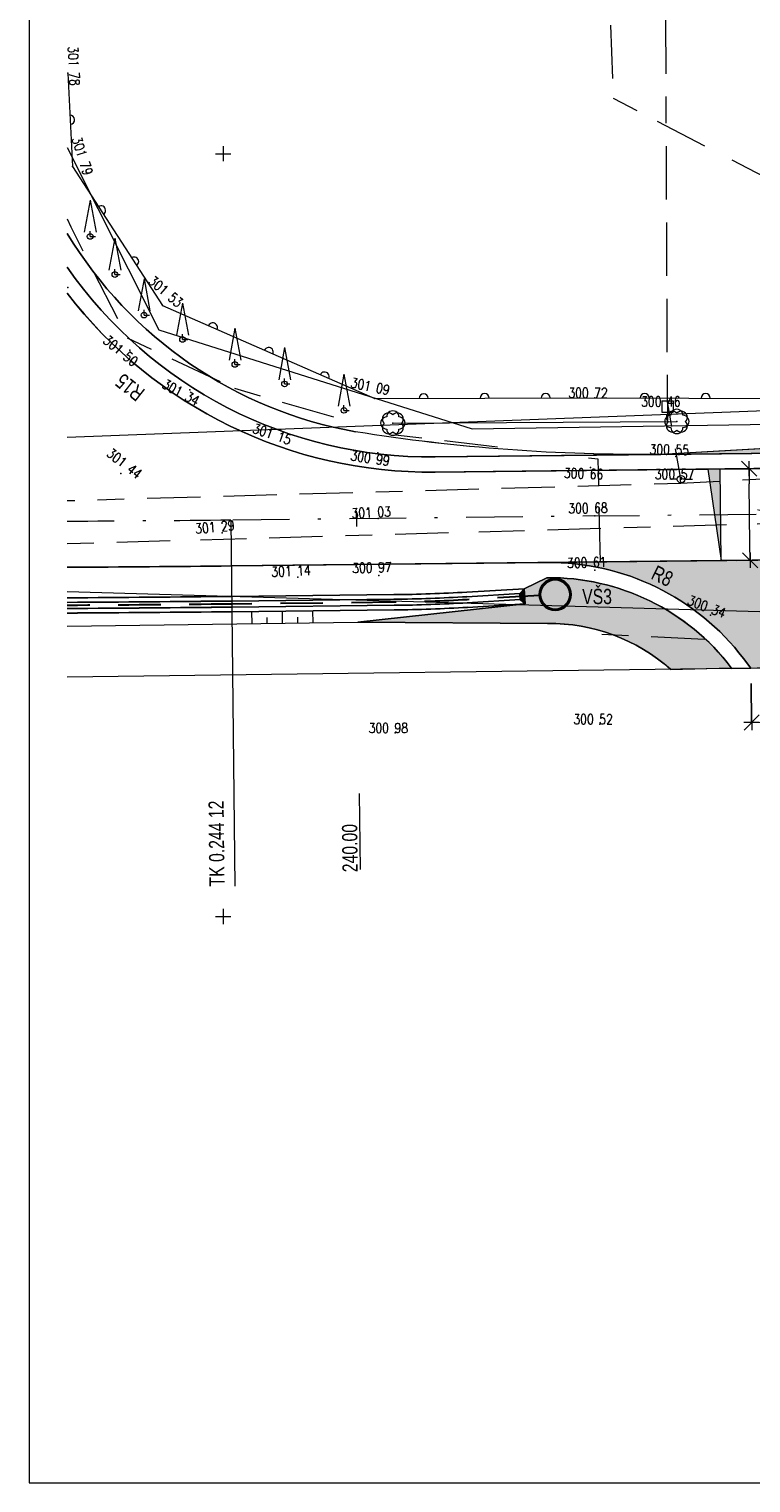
# Model space of a CAD drawing. Header units: metres. Extents: x -456831 to -456516, y -1111244 to -1111169.
# Tile 1 of 19: x -456831 to -456808, y -1111244 to -1111196. Entities that reach past the tile are written whole.
import ezdxf
from ezdxf.enums import TextEntityAlignment as Align

# ---------------------------------------------------------------- set-up
doc = ezdxf.new("R2010")
doc.units = ezdxf.units.M
doc.header["$MEASUREMENT"] = 0
for name, pattern in [('6.1622', [40, 3.5, -3, 7, -3, 3.5, 3.5, -3, 7, -3, 3.5]), ('6.2322', [40, 3.5, -3, 7, -4, 6, -3, 7, -3, 3.5]), ('6.6022', [39, 3.5, -3, 7, -6, -6, 7, -3, 3.5]), ('DGN Style 2', [9.312694, 5.587616, -3.725078]), ('DGN Style 4', [14.909623, 7.450155, -3.725078, 0.009313, -3.725078])]:
    doc.linetypes.add(name, pattern=pattern)
doc.layers.get('0').update_dxf_attribs({"lineweight": 13})
for name, color, linetype, lineweight in [('BARVY_KOMUNIKACE', 254, 'Continuous', 0), ('BARVY_KRAJNICE', 101, 'Continuous', 0), ('BARVY_NASYP', 71, 'Continuous', 0), ('BARVY_OPRAVA_STERK_KOM', 221, 'Continuous', 0), ('BARVY_VSAK', 9, 'Continuous', 0), ('BARVY_ZAREZ', 31, 'Continuous', 0), ('HRANICE', 7, 'Continuous', 13), ('Hranice parcel', 9, 'Continuous', 13), ('HRANY NAVRH', 1, 'Continuous', 13), ('HRANY_NASYP', 96, 'Continuous', 13), ('HRANY_ZAREZ', 30, 'Continuous', 13), ('HRANY_ZELEN', 96, 'Continuous', 13), ('IS_CEZ_NN_NADZ', 1, 'Continuous', 0), ('IS_CEZ_NN_PODZ', 1, '6.6022', 0), ('IS_SMVAK_KANAL_SPL_TRASA', 32, '6.2322', 0), ('IS_SMVAK_VODA_TRASA', 5, '6.1622', 0), ('KOMUNIKACE_CHODNIK', 7, 'Continuous', 13), ('KOTY', 1, 'Continuous', 13), ('KRAJNICE', 1, 'Continuous', 13), ('KULTURA', 3, 'Continuous', 13), ('OSA', 1, 'DGN Style 4', 13), ('POLOMERY', 1, 'Continuous', 13), ('POPIS SACHET', 32, 'Continuous', 13), ('RAMECEK', 7, 'Continuous', 0), ('SACHTA', 32, 'Continuous', 40), ('SIT', 5, 'Continuous', 13), ('SITE_VODOVOD', 7, 'Continuous', 13), ('SKLONOVNIK', 1, 'Continuous', 0), ('SKRYTE_BODY', 7, 'Continuous', 0), ('SRAFY ZAREZ', 30, 'Continuous', 13), ('STANIČENÍ', 1, 'Continuous', 13), ('TEREN', 7, 'Continuous', 13), ('VSAKOVACI_RYHA_POTRUBI', 32, 'DGN Style 2', 30), ('VYSKY', 34, 'Continuous', 0)]:
    doc.layers.add(name, color=color, linetype=linetype, lineweight=lineweight)
doc.styles.add('ARIAL', font='arial.ttf')
doc.styles.add('ROMANS', font='romans.shx')
doc.styles.add('Style-Arial', font='arial.ttf')
doc.styles.add('Style-Times New Roman', font='times.ttf')
doc.dimstyles.new('1 500', dxfattribs={"dimtxt": 1, "dimasz": 1, "dimexe": 0, "dimexo": 1, "dimgap": 0.5, "dimtad": 1, "dimzin": 0, "dimtxsty": 'Style-Times New Roman', "dimblk": 'KONCOVA ZNACKA KOTY_1.0', "dimcen": 0, "dimazin": 3, "dimtfac": 1, "dimtdec": 0, "dimtofl": 0, "dimtmove": 0, "dimatfit": 1, "dimldrblk": 'KONCOVA ZNACKA KOTY_1.0', "dimfxl": 0, "dimtolj": 1, "dimtzin": 0, "dimarcsym": 0})

# ---------------------------------------------------------------- blocks, each defined once
blk = doc.blocks.new('SIT')
at = {"color": 0, "linetype": 'ByBlock', "lineweight": -2}
for p, q in [((-1, 0), (1, 0)), ((0, 1), (0, -1))]:
    blk.add_line(p, q, dxfattribs=at)
blk = doc.blocks.new('STROM_JE')
at = {"color": 0, "linetype": 'ByBlock', "lineweight": -2}
for p, q in [((0, 4.76), (-0.77, 0.56)), ((0, 4.76), (0.77, 0.56)), ((0, 0), (0, 0.7)), ((0, 0), (0.7, 0))]:
    blk.add_line(p, q, dxfattribs=at)
blk.add_circle((0, 0), 0.371, dxfattribs=at)
blk = doc.blocks.new('SOUP_V')
at = {"color": 0, "linetype": 'ByBlock', "lineweight": -2}
for p, q in [((-0.5, 0), (-1.5, 0)), ((0.5, 0), (1.5, 0))]:
    blk.add_line(p, q, dxfattribs=at)
blk.add_circle((0, 0), 0.5, dxfattribs=at)
blk.add_point((0, 0), dxfattribs=at)
blk = doc.blocks.new('SAV')
at = {"color": 0, "linetype": 'ByBlock', "lineweight": -2}
for p, q in [((-0.75, 0.75), (-0.75, -0.75)), ((-0.75, 0.75), (0.75, 0.75)), ((0, 0.75), (0, -1.75)), ((0.75, 0.75), (0.75, -0.75)), ((-0.75, -0.75), (0.75, -0.75))]:
    blk.add_line(p, q, dxfattribs=at)
blk = doc.blocks.new('KER')
at = {"color": 0, "linetype": 'ByBlock', "lineweight": -2, "flags": 128}
blk.add_lwpolyline([(-0.8, -0.8, 1.000074), (0.8, -0.8)], format="xyb", dxfattribs=at)
at = {"color": 0, "linetype": 'ByBlock', "lineweight": -2}
for centre, start, end in [((-0.8, 0), 89.9989, 270.0011), ((-0.57, 0.53), 44.9958, 225.0042), ((0, 0.8), 359.9958, 180.0042), ((0.57, 0.53), 314.9989, 135.0011), ((0.8, 0), 269.9989, 90.0011), ((-0.57, -0.6), 134.9989, 315.0011), ((0.57, -0.6), 224.9958, 45.0042)]:
    blk.add_arc(centre, 0.8, start, end, dxfattribs=at)
blk = doc.blocks.new('PLOTZDEN')
at = {"color": 0, "linetype": 'ByBlock', "lineweight": -2}
blk.add_arc((0, 0), 0.6, 270, 90, dxfattribs=at)
blk = doc.blocks.new('KONCOVA ZNACKA KOTY_1.0')
blk.add_line((0, 0), (-1, 0))
at = {"layer": 'KOTY'}
for p, q in [((-0.5, -0.5), (0.5, 0.5)), ((-0.5, 0), (0.5, 0)), ((0, -0.5), (0, 0.5))]:
    blk.add_line(p, q, dxfattribs=at)
blk = doc.blocks.new('*D71')
at = {"layer": 'Defpoints', "color": 0, "linetype": 'Continuous', "lineweight": 30}
for p in [(-456807.702, -1111216.866), (-456801.619, -1111216.791), (-456801.597, -1111218.568)]:
    blk.add_point(p, dxfattribs=at)
at = {"layer": 'KOTY', "color": 0, "linetype": 'ByBlock', "lineweight": -2}
for p, q in [((-456807.696, -1111217.366), (-456807.68, -1111218.643)), ((-456801.613, -1111217.291), (-456801.597, -1111218.568))]:
    blk.add_line(p, q, dxfattribs=at)
at = {"layer": 'KOTY', "linetype": 'Continuous'}
blk.add_line((-456807.18, -1111218.637), (-456802.097, -1111218.574), dxfattribs=at)
at = {"layer": 'KOTY', "linetype": 'Continuous', "xscale": 0.5, "yscale": 0.5, "zscale": 0.5}
for p, rotation in [((-456807.68, -1111218.643), 180.7044571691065), ((-456801.597, -1111218.568), 0.7044571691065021)]:
    blk.add_blockref('KONCOVA ZNACKA KOTY_1.0', p, dxfattribs=dict(at, rotation=rotation))
at = {"layer": 'KOTY', "color": 7, "linetype": 'Continuous', "insert": (-456804.645, -1111218.055), "char_height": 0.5, "attachment_point": 5, "rotation": 0.7045, "style": 'ARIAL'}
blk.add_mtext('\\A1;\\H1x;\\W0.75;6,08', dxfattribs=at)
blk = doc.blocks.new('*D73')
at = {"layer": 'Defpoints', "color": 0, "linetype": 'Continuous', "lineweight": 30}
for p in [(-456808.709, -1111210.335), (-456807.762, -1111210.324), (-456808.676, -1111213.335)]:
    blk.add_point(p, dxfattribs=at)
at = {"layer": 'KOTY', "color": 0, "linetype": 'ByBlock', "lineweight": -2}
for p, q in [((-456808.209, -1111210.329), (-456807.762, -1111210.324)), ((-456808.176, -1111213.329), (-456807.729, -1111213.324))]:
    blk.add_line(p, q, dxfattribs=at)
at = {"layer": 'KOTY', "linetype": 'Continuous'}
blk.add_line((-456807.734, -1111212.824), (-456807.756, -1111210.824), dxfattribs=at)
at = {"layer": 'KOTY', "linetype": 'Continuous', "xscale": 0.5, "yscale": 0.5, "zscale": 0.5}
for p, rotation in [((-456807.762, -1111210.324), 90.62929367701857), ((-456807.729, -1111213.324), 270.6292936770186)]:
    blk.add_blockref('KONCOVA ZNACKA KOTY_1.0', p, dxfattribs=dict(at, rotation=rotation))
at = {"layer": 'KOTY', "color": 7, "linetype": 'Continuous', "insert": (-456807.195, -1111211.818), "char_height": 0.5, "attachment_point": 5, "rotation": 270.6293, "style": 'ARIAL'}
blk.add_mtext('\\A1;\\H1x;\\W0.75;3,00', dxfattribs=at)

msp = doc.modelspace()

# ---------------------------------------------------------------- hatches: boundary and pattern name
at = {"layer": 'BARVY_KRAJNICE', "ltscale": 0.25}
msp.add_hatch(color=256, dxfattribs=at).paths.add_polyline_path([(-456808.346, -1111216.846, 0.236738), (-456814.39, -1111213.897), (-456815.133, -1111214.258), (-456815.103, -1111214.757), (-456820.591, -1111215.356), (-456814.373, -1111215.397, -0.185688), (-456810.336, -1111216.9)])
at = {"layer": 'BARVY_NASYP', "ltscale": 0.25}
msp.add_hatch(color=256, dxfattribs=at).paths.add_polyline_path([(-456810.651, -1111209.856), (-456800.657, -1111209.286), (-456788.817, -1111209.616)])
at = {"layer": 'BARVY_OPRAVA_STERK_KOM', "ltscale": 0.25, "extrusion": (0, 0, -1)}
msp.add_hatch(color=256, dxfattribs=at).paths.add_polyline_path([(456801.613, -1111216.196, 0.408266), (456798.647, -1111213.224), (456814.395, -1111213.397, 0.236738), (456807.948, -1111216.543), (456807.702, -1111216.866), (456805.72, -1111216.84), (456801.619, -1111216.791)])
at = {"layer": 'BARVY_VSAK', "ltscale": 0.25}
msp.add_hatch(color=256, dxfattribs=at).paths.add_polyline_path([(-456815.103, -1111214.757), (-456815.262, -1111214.616), (-456815.274, -1111214.416), (-456815.133, -1111214.258)])
at = {"layer": 'SKLONOVNIK', "ltscale": 0.25}
msp.add_hatch(color=256, dxfattribs=at).paths.add_polyline_path([(-456809.119, -1111210.34), (-456808.676, -1111213.335), (-456808.709, -1111210.335, 0.001009)])

# ---------------------------------------------------------------- linework, layer by layer
at = {"layer": 'BARVY_KOMUNIKACE', "ltscale": 0.25, "flags": 128}
for points in [[(-456668.942, -1111208.542, 0.024809), (-456693.634, -1111212.07), (-456702.229, -1111213.737, -0.098325), (-456713.331, -1111213.687), (-456725.395, -1111211.236, 0.052921), (-456742.522, -1111209.608), (-456749.852, -1111209.688), (-456765.531, -1111209.861), (-456784.676, -1111210.071), (-456788.312, -1111210.111), (-456818.051, -1111210.437, -0.236038), (-456830.115, -1111204.571)], [(-456830.115, -1111213.556, 0.001344), (-456824.73, -1111213.511), (-456814.395, -1111213.397), (-456798.647, -1111213.224), (-456787.338, -1111213.1), (-456781.464, -1111213.036), (-456775.948, -1111212.975), (-456768.919, -1111212.898), (-456742.489, -1111212.608, -0.052921), (-456725.993, -1111214.175), (-456713.928, -1111216.627, 0.098325), (-456701.658, -1111216.682), (-456696.471, -1111215.677), (-456693.063, -1111215.016, -0.024809), (-456668.666, -1111211.529)]]:
    msp.add_lwpolyline(points, format="xyb", dxfattribs=at)
at = {"layer": 'BARVY_KRAJNICE', "ltscale": 0.25, "flags": 128}
for points in [[(-456830.115, -1111203.724, 0.248304), (-456818.057, -1111209.937), (-456810.651, -1111209.856, -0.042433), (-456820.66, -1111209.116, -0.216155), (-456830.115, -1111202.611)], [(-456830.115, -1111204.571, 0.236038), (-456818.051, -1111210.437), (-456788.312, -1111210.111), (-456788.329, -1111208.572), (-456788.828, -1111208.58), (-456788.817, -1111209.616), (-456810.651, -1111209.856), (-456810.651, -1111209.856), (-456818.057, -1111209.937, -0.248304), (-456830.115, -1111203.724)], [(-456830.115, -1111214.556, 0.001346), (-456824.719, -1111214.511), (-456819.406, -1111214.452, 0.011999), (-456817.02, -1111214.369), (-456815.133, -1111214.258), (-456814.39, -1111213.897, -0.236738), (-456808.346, -1111216.846), (-456808.325, -1111216.874), (-456807.702, -1111216.866), (-456807.948, -1111216.543, 0.236738), (-456814.395, -1111213.397), (-456824.73, -1111213.511, -0.001344), (-456830.115, -1111213.556)]]:
    msp.add_lwpolyline(points, format="xyb", dxfattribs=at)
msp.add_lwpolyline([(-456808.346, -1111216.846, 0.236738), (-456814.39, -1111213.897), (-456815.133, -1111214.258), (-456815.103, -1111214.757), (-456820.591, -1111215.356), (-456814.373, -1111215.397, -0.185688), (-456810.336, -1111216.9)], format="xyb", close=True, dxfattribs=at)
at = {"layer": 'BARVY_NASYP', "ltscale": 0.25, "flags": 128}
msp.add_lwpolyline([(-456788.817, -1111209.616), (-456800.657, -1111209.286), (-456810.651, -1111209.856)], close=True, dxfattribs=at)
at = {"layer": 'BARVY_OPRAVA_STERK_KOM', "ltscale": 0.25, "flags": 128}
msp.add_lwpolyline([(-456801.613, -1111216.196, -0.408266), (-456798.647, -1111213.224), (-456814.395, -1111213.397, -0.236738), (-456807.948, -1111216.543), (-456807.702, -1111216.866), (-456805.72, -1111216.84), (-456801.619, -1111216.791)], format="xyb", close=True, dxfattribs=at)
at = {"layer": 'BARVY_VSAK', "ltscale": 0.25, "flags": 128}
for points in [[(-456830.115, -1111214.706, 0.001346), (-456824.718, -1111214.661), (-456819.404, -1111214.602, 0.011999), (-456817.011, -1111214.519), (-456815.274, -1111214.416), (-456815.133, -1111214.258), (-456817.02, -1111214.369, -0.011999), (-456819.406, -1111214.452), (-456824.719, -1111214.511, -0.001346), (-456830.115, -1111214.556)], [(-456830.115, -1111214.906, 0.001346), (-456824.715, -1111214.861), (-456819.402, -1111214.802, 0.011999), (-456816.999, -1111214.718), (-456815.262, -1111214.616), (-456815.274, -1111214.416), (-456817.011, -1111214.519, -0.011999), (-456819.404, -1111214.602), (-456824.718, -1111214.661, -0.001346), (-456830.115, -1111214.706)], [(-456830.115, -1111215.056, 0.001346), (-456824.714, -1111215.011), (-456819.4, -1111214.952, 0.011999), (-456816.99, -1111214.868), (-456815.103, -1111214.757), (-456815.262, -1111214.616), (-456816.999, -1111214.718, -0.011999), (-456819.402, -1111214.802), (-456824.715, -1111214.861, -0.001346), (-456830.115, -1111214.906)]]:
    msp.add_lwpolyline(points, format="xyb", dxfattribs=at)
msp.add_lwpolyline([(-456815.103, -1111214.757), (-456815.133, -1111214.258), (-456815.274, -1111214.416), (-456815.262, -1111214.616)], close=True, dxfattribs=at)
at = {"layer": 'BARVY_ZAREZ', "ltscale": 0.25, "flags": 128}
msp.add_lwpolyline([(-456830.115, -1111215.486), (-456820.591, -1111215.356), (-456815.103, -1111214.757), (-456816.99, -1111214.868, -0.011999), (-456819.4, -1111214.952), (-456824.714, -1111215.011, -0.001346), (-456830.115, -1111215.056)], format="xyb", dxfattribs=at)
at = {"layer": 'HRANICE', "ltscale": 0.25}
for p, q in [((-456830.099, -1111197.357), (-456829.943, -1111200.42)), ((-456829.943, -1111200.42), (-456826.987, -1111204.974)), ((-456826.987, -1111204.974), (-456820.034, -1111208.027)), ((-456820.034, -1111208.027), (-456812.822, -1111208.001)), ((-456812.822, -1111208.001), (-456805.554, -1111208.026))]:
    msp.add_line(p, q, dxfattribs=at)
at = {"layer": 'Hranice parcel', "ltscale": 0.25}
for p, q in [((-456830.115, -1111214.352), (-456762.71, -1111216.29)), ((-456805.72, -1111216.84), (-456830.115, -1111217.155))]:
    msp.add_line(p, q, dxfattribs=at)
at = {"layer": 'Hranice parcel', "ltscale": 0.25, "flags": 128}
msp.add_lwpolyline([(-456830.115, -1111199.799), (-456827.11, -1111205.77), (-456816.84, -1111209.02), (-456782.5, -1111208.48)], dxfattribs=at)
at = {"layer": 'HRANY NAVRH', "ltscale": 0.25}
for p, q in [((-456742.522, -1111209.608), (-456818.051, -1111210.437)), ((-456742.489, -1111212.608), (-456824.73, -1111213.511)), ((-456807.702, -1111216.866), (-456807.948, -1111216.543)), ((-456807.702, -1111216.866), (-456805.72, -1111216.84))]:
    msp.add_line(p, q, dxfattribs=at)
for centre, radius, start, end in [((-456818.216, -1111195.438), 15, 217.5056, 270.6293), ((-456814.307, -1111221.397), 8, 37.3538, 90.6293)]:
    msp.add_arc(centre, radius, start, end, dxfattribs=at)
at = {"layer": 'HRANY NAVRH', "ltscale": 0.25, "extrusion": (0, 0, -1)}
msp.add_arc((456835.73, -1110212.071), 1001.5, 269.370706, 269.678788, dxfattribs=at)
at = {"layer": 'HRANY_NASYP', "ltscale": 0.25}
msp.add_line((-456800.657, -1111209.286), (-456810.651, -1111209.856), dxfattribs=at)
at = {"layer": 'HRANY_ZAREZ', "ltscale": 0.25}
for p, q in [((-456820.591, -1111215.356), (-456815.103, -1111214.757)), ((-456830.115, -1111215.486), (-456820.591, -1111215.356))]:
    msp.add_line(p, q, dxfattribs=at)
at = {"layer": 'HRANY_ZELEN', "ltscale": 0.25}
for p, q in [((-456814.373, -1111215.397), (-456820.591, -1111215.356)), ((-456810.336, -1111216.9), (-456808.346, -1111216.846))]:
    msp.add_line(p, q, dxfattribs=at)
for centre, radius, start, end in [((-456818.216, -1111195.438), 13.894, 211.0811, 259.8696), ((-456814.307, -1111221.397), 6, 48.5519, 90.6293)]:
    msp.add_arc(centre, radius, start, end, dxfattribs=at)
at = {"layer": 'HRANY_ZELEN', "ltscale": 0.25, "extrusion": (0, 0, -1)}
msp.add_arc((456811.301, -1111150.625), 59.235, 269.37071, 279.08991, dxfattribs=at)
at = {"layer": 'IS_CEZ_NN_NADZ', "ltscale": 0.25}
msp.add_line((-456830.115, -1111209.289), (-456802.401, -1111208.236), dxfattribs=at)
at = {"layer": 'IS_CEZ_NN_PODZ', "ltscale": 0.25}
msp.add_lwpolyline([(-456830.115, -1111202.131), (-456830, -1111202.4), (-456828.15, -1111206.03), (-456824.63, -1111207.69), (-456819.36, -1111209.21), (-456812.72, -1111210), (-456812.59, -1111215.75), (-456807.21, -1111216.01), (-456801.87, -1111216.32)], dxfattribs=at)
at = {"layer": 'IS_SMVAK_KANAL_SPL_TRASA', "ltscale": 0.25}
for p, q in [((-456812.559, -1111189.163), (-456812.213, -1111198.18)), ((-456812.213, -1111198.18), (-456786.581, -1111211.53)), ((-456830.115, -1111212.778), (-456786.581, -1111211.53))]:
    msp.add_line(p, q, dxfattribs=at)
at = {"layer": 'IS_SMVAK_VODA_TRASA', "ltscale": 0.25}
msp.add_line((-456810.438, -1111208.128), (-456810.517, -1111189.21), dxfattribs=at)
for points in [[(-456810.003, -1111210.81), (-456810.026, -1111210.539), (-456810.438, -1111208.128)], [(-456804.61, -1111210.53), (-456810.003, -1111210.81), (-456830.115, -1111211.379)]]:
    msp.add_lwpolyline(points, dxfattribs=at)
at = {"layer": 'KOMUNIKACE_CHODNIK', "ltscale": 0.25}
msp.add_point((-456812.822, -1111208.001), dxfattribs=at)
at = {"layer": 'KRAJNICE', "ltscale": 0.25}
for p, q in [((-456788.817, -1111209.616), (-456818.057, -1111209.937)), ((-456814.39, -1111213.897), (-456815.133, -1111214.258)), ((-456815.133, -1111214.258), (-456817.02, -1111214.369)), ((-456815.133, -1111214.258), (-456815.103, -1111214.757)), ((-456819.406, -1111214.452), (-456824.719, -1111214.511)), ((-456815.103, -1111214.757), (-456816.99, -1111214.868)), ((-456819.4, -1111214.952), (-456824.714, -1111215.011)), ((-456808.325, -1111216.874), (-456808.346, -1111216.846)), ((-456808.325, -1111216.874), (-456807.702, -1111216.866))]:
    msp.add_line(p, q, dxfattribs=at)
at = {"layer": 'KRAJNICE', "lineweight": 0, "ltscale": 0.25}
for p, q in [((-456815.133, -1111214.258), (-456815.274, -1111214.416)), ((-456819.404, -1111214.602), (-456824.718, -1111214.661)), ((-456819.402, -1111214.802), (-456824.715, -1111214.861)), ((-456815.274, -1111214.416), (-456817.011, -1111214.519)), ((-456815.262, -1111214.616), (-456816.999, -1111214.718)), ((-456815.274, -1111214.416), (-456815.262, -1111214.616)), ((-456815.262, -1111214.616), (-456815.103, -1111214.757))]:
    msp.add_line(p, q, dxfattribs=at)
at = {"layer": 'KRAJNICE', "ltscale": 0.25}
for centre, radius, start, end in [((-456818.216, -1111195.438), 14.5, 214.8503, 270.6293), ((-456814.307, -1111221.397), 7.5, 37.3538, 90.6293)]:
    msp.add_arc(centre, radius, start, end, dxfattribs=at)
at = {"layer": 'KRAJNICE', "ltscale": 0.25, "extrusion": (0, 0, -1)}
for centre, radius, start, end in [((456819.952, -1111164.705), 49.75, 266.6209, 269.3707), ((456835.73, -1110212.071), 1002.5, 269.370706, 269.679108), ((456835.73, -1110212.071), 1003, 269.370706, 269.679268), ((456819.952, -1111164.705), 50.25, 266.6209, 269.3707)]:
    msp.add_arc(centre, radius, start, end, dxfattribs=at)
at = {"layer": 'KRAJNICE', "lineweight": 0, "ltscale": 0.25, "extrusion": (0, 0, -1)}
for centre, radius, start, end in [((456835.73, -1110212.071), 1002.65, 269.370706, 269.679156), ((456835.73, -1110212.071), 1002.85, 269.370706, 269.67922), ((456819.952, -1111164.705), 49.9, 266.6209, 269.3707), ((456819.952, -1111164.705), 50.1, 266.6209, 269.3707)]:
    msp.add_arc(centre, radius, start, end, dxfattribs=at)
at = {"layer": 'KULTURA', "ltscale": 0.25}
msp.add_line((-456819.441, -1111208.828), (-456810.129, -1111208.774), dxfattribs=at)
at = {"layer": 'OSA', "ltscale": 0.25}
msp.add_line((-456742.506, -1111211.108), (-456824.747, -1111212.011), dxfattribs=at)
at = {"layer": 'OSA', "ltscale": 0.25, "extrusion": (0, 0, -1)}
msp.add_arc((456835.73, -1110212.071), 1000, 269.370706, 269.678306, dxfattribs=at)
at = {"layer": 'RAMECEK', "ltscale": 0.25, "flags": 128}
msp.add_lwpolyline([(-456831.365, -1111243.564), (-456516.365, -1111243.564), (-456516.365, -1111169.314), (-456831.365, -1111169.314)], close=True, dxfattribs=at)
at = {"layer": 'SACHTA', "ltscale": 0.25}
msp.add_circle((-456814.12, -1111214.448), 0.5, dxfattribs=at)
at = {"layer": 'SKLONOVNIK', "ltscale": 0.25, "flags": 128}
msp.add_lwpolyline([(-456809.119, -1111210.34), (-456808.676, -1111213.335), (-456808.709, -1111210.335, 0.001009)], format="xyb", close=True, dxfattribs=at)
at = {"layer": 'SKRYTE_BODY', "ltscale": 0.25}
for p in [(-456830.099, -1111197.357), (-456829.943, -1111200.42), (-456830.091, -1111204.39), (-456826.987, -1111204.974), (-456828.057, -1111206.435), (-456826.099, -1111207.743), (-456820.034, -1111208.027), (-456823.124, -1111209.059), (-456819.441, -1111208.828), (-456810.129, -1111208.774), (-456819.931, -1111209.802), (-456810.164, -1111209.92), (-456810.164, -1111209.92), (-456828.356, -1111210.477), (-456828.356, -1111210.477), (-456812.959, -1111210.282), (-456819.921, -1111211.958), (-456819.921, -1111211.958), (-456812.82, -1111211.874), (-456825.032, -1111212.424), (-456825.032, -1111212.424), (-456822.557, -1111213.879), (-456822.557, -1111213.879), (-456819.902, -1111213.825), (-456812.82, -1111213.653), (-456812.82, -1111213.653), (-456809.032, -1111215.123)]:
    msp.add_point(p, dxfattribs=at)
at = {"layer": 'SRAFY ZAREZ', "ltscale": 0.25}
for p, q in [((-456824.057, -1111215.404), (-456824.061, -1111215.004)), ((-456823.557, -1111215.397), (-456823.559, -1111215.197)), ((-456823.057, -1111215.39), (-456823.062, -1111214.993)), ((-456822.557, -1111215.383), (-456822.559, -1111215.185)), ((-456822.057, -1111215.376), (-456822.062, -1111214.982))]:
    msp.add_line(p, q, dxfattribs=at)
at = {"layer": 'STANIČENÍ', "flags": 128}
for points in [[(-456820.626, -1111212.216), (-456820.631, -1111211.716)], [(-456824.747, -1111212.011), (-456824.615, -1111224.01)], [(-456820.502, -1111223.465), (-456820.529, -1111220.965)]]:
    msp.add_lwpolyline(points, dxfattribs=at)
at = {"layer": 'TEREN', "ltscale": 0.25}
for p in [(-456819.369, -1111218.984), (-456812.657, -1111218.698)]:
    msp.add_point(p, dxfattribs=at)
at = {"layer": 'VSAKOVACI_RYHA_POTRUBI', "ltscale": 0.25}
for p, q in [((-456819.403, -1111214.702), (-456824.717, -1111214.761)), ((-456814.619, -1111214.478), (-456817.005, -1111214.619))]:
    msp.add_line(p, q, dxfattribs=at)
at = {"layer": 'VSAKOVACI_RYHA_POTRUBI', "ltscale": 0.25, "extrusion": (0, 0, -1)}
for centre, radius, start, end in [((456835.73, -1110212.071), 1002.75, 269.370706, 269.679188), ((456819.952, -1111164.705), 50, 266.6209, 269.3707)]:
    msp.add_arc(centre, radius, start, end, dxfattribs=at)

# ---------------------------------------------------------------- block references
at = {"layer": 'HRANICE', "ltscale": 0.25, "xscale": 0.25, "yscale": 0.25, "zscale": 0.25}
for p, rotation in [((-456830.021, -1111198.888), 2.915581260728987), ((-456829.009, -1111201.858), 32.98758985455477), ((-456827.921, -1111203.536), 32.98758985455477), ((-456825.342, -1111205.696), 66.294152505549), ((-456823.51, -1111206.501), 66.294152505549), ((-456821.679, -1111207.305), 66.294152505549), ((-456818.428, -1111208.021), 90.20655627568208), ((-456816.428, -1111208.014), 90.20655627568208), ((-456814.428, -1111208.007), 90.20655627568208), ((-456811.188, -1111208.007), 89.80291842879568), ((-456809.188, -1111208.013), 89.80291842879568)]:
    msp.add_blockref('PLOTZDEN', p, dxfattribs=dict(at, rotation=rotation))
at = {"layer": 'KULTURA', "ltscale": 0.25, "xscale": 0.25, "yscale": 0.25, "zscale": 0.25}
for name, p in [('STROM_JE', (-456829.363, -1111202.712)), ('STROM_JE', (-456828.553, -1111203.96)), ('STROM_JE', (-456827.596, -1111205.289)), ('STROM_JE', (-456826.335, -1111206.089)), ('STROM_JE', (-456824.618, -1111206.908)), ('STROM_JE', (-456822.989, -1111207.547)), ('STROM_JE', (-456821.043, -1111208.412)), ('KER', (-456819.441, -1111208.828)), ('KER', (-456810.129, -1111208.774))]:
    msp.add_blockref(name, p, dxfattribs=at)
at = {"layer": 'SIT', "ltscale": 0.25, "xscale": 0.25, "yscale": 0.25, "zscale": 0.25}
for p in [(-456825, -1111200), (-456825, -1111225)]:
    msp.add_blockref('SIT', p, dxfattribs=at)
at = {"layer": 'SITE_VODOVOD', "ltscale": 0.25, "xscale": 0.25, "yscale": 0.25, "zscale": 0.25}
for name, p in [('SAV', (-456810.438, -1111208.288)), ('SOUP_V', (-456809.99, -1111210.668))]:
    msp.add_blockref(name, p, dxfattribs=at)

# ---------------------------------------------------------------- texts
at = {"layer": 'POLOMERY', "linetype": 'Continuous', "style": 'Style-Arial', "width": 0.74}
for s, rotation, p in [('R15', 141.7622, (-456827.685, -1111207.953)), ('R8', 333.9915, (-456810.902, -1111213.695))]:
    msp.add_text(s, height=0.5, rotation=rotation, dxfattribs=at).set_placement(p, align=Align.MIDDLE_LEFT)
at = {"layer": 'POPIS SACHET', "linetype": 'Continuous', "style": 'Style-Arial', "width": 0.74}
msp.add_text('VŠ3', height=0.5, dxfattribs=at).set_placement((-456813.235, -1111214.512), align=Align.MIDDLE_LEFT)
at = {"layer": 'STANIČENÍ', "insert": (-456824.948, -1111224.014), "char_height": 0.5, "attachment_point": 7, "rotation": 90.6293, "line_spacing_factor": 0.72, "style": 'Style-Arial'}
msp.add_mtext('\\H1x;\\W0.74;TK 0.244 12', dxfattribs=at)
at = {"layer": 'STANIČENÍ', "lineweight": 0, "insert": (-456820.602, -1111221.966), "char_height": 0.5, "attachment_point": 9, "rotation": 90.6293, "line_spacing_factor": 1.8, "style": 'Style-Arial'}
msp.add_mtext('\\H1x;\\W0.74;240.00', dxfattribs=at)
at = {"layer": 'VYSKY', "style": 'ROMANS', "width": 0.8}
for s, rotation, p in [('301 78 ', 272.9156, (-456830.056, -1111197.225)), ('301 79 ', 287.9516, (-456829.747, -1111200.213)), ('301 53 ', 319.6409, (-456826.924, -1111204.699)), ('301 50 ', 320.5507, (-456828.396, -1111206.642)), ('301 34 ', 331.1968, (-456826.388, -1111208.012)), ('301 09 ', 348.1491, (-456820.126, -1111207.803)), ('301 15 ', 341.5191, (-456823.366, -1111209.373)), ('300 55 ', 358.6853, (-456810.293, -1111209.867)), ('301 44 ', 322.0795, (-456828.272, -1111210.338)), ('300 99 ', 351.4811, (-456820.121, -1111210.153)), ('300 66 ', 357.8926, (-456813.103, -1111210.652)), ('300 68 ', 1.0035, (-456812.952, -1111211.776)), ('301 03 ', 2.9437, (-456820.053, -1111211.915)), ('301 29 ', 5.2096, (-456825.172, -1111212.387)), ('300 97 ', 1.2782, (-456820.034, -1111213.728)), ('300 61 ', 1.702, (-456812.99, -1111213.558)), ('301 14 ', 2.7416, (-456822.683, -1111213.835)), ('300 34 ', 338.7904, (-456809.129, -1111215.032))]:
    msp.add_text(s, height=0.325, rotation=rotation, dxfattribs=at).set_placement(p, align=Align.CENTER)
for s, p in [('300 72 ', (-456812.952, -1111208.001)), ('300 46 ', (-456810.568, -1111208.288)), ('300 57 ', (-456810.12, -1111210.668)), ('300 98 ', (-456819.499, -1111218.984)), ('300 52 ', (-456812.787, -1111218.698))]:
    msp.add_text(s, height=0.325, dxfattribs=at).set_placement(p, align=Align.CENTER)

# ---------------------------------------------------------------- dimensions: what is measured, and where the dimension line sits
at = {"layer": 'KOTY', "linetype": 'Continuous'}
for base, p1, p2, angle, picture, middle in [((-456807.762, -1111210.324), (-456808.676, -1111213.335), (-456808.709, -1111210.335), 90.6293, '*D73', (-456807.195, -1111211.818)), ((-456801.597, -1111218.568), (-456807.702, -1111216.866), (-456801.619, -1111216.791), 0.7045, '*D71', (-456804.645, -1111218.055))]:
    dim = msp.add_linear_dim(base=base, p1=p1, p2=p2, angle=angle, text='\\H1x;\\W0.75;<>', dimstyle='1 500', override={"dimscale": 0, "dimtxt": 0.5, "dimasz": 0.5, "dimexo": 0.5, "dimgap": 0.25, "dimtxsty": 'ARIAL', "dimclrd": 256, "dimclrt": 7, "dimtdec": 2, "dimlwd": 65535}, dxfattribs=at)
    dim.commit()
    dim.dimension.update_dxf_attribs({"geometry": picture, "text_midpoint": middle})

doc.saveas('drawing.dxf')
